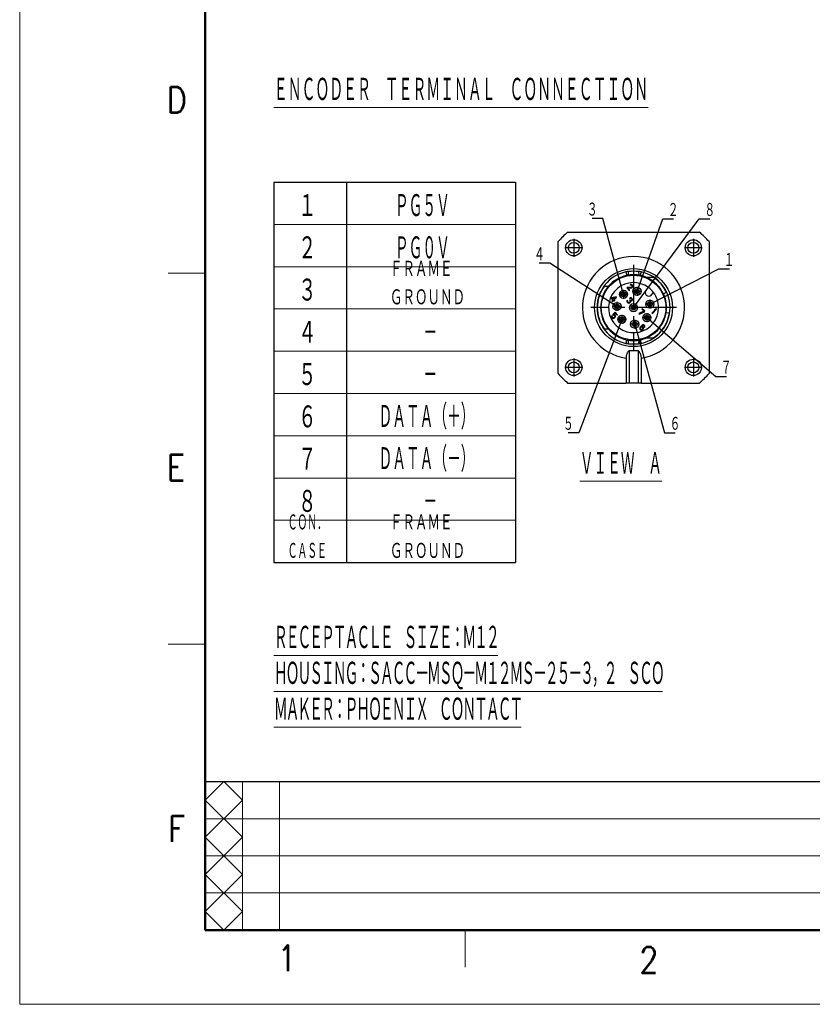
# Model space of a CAD drawing. Header units: millimetres. Extents: x 0 to 1300, y 0 to 891.
# Tile 1 of 146: x 0 to 320, y 0 to 398. Entities that reach past the tile are written whole.
import ezdxf

# ---------------------------------------------------------------- set-up
doc = ezdxf.new("R2010")
doc.units = ezdxf.units.MM
doc.header["$LTSCALE"] = 0.545669
doc.linetypes.add('CENTER', pattern=[50.8, 31.75, -6.35, 6.35, -6.35])
doc.layers.add('NoLayerName_001', color=7, linetype='Continuous')
doc.layers.add('NoLayerName_002', color=7, linetype='Continuous')
doc.styles.get("Standard").update_dxf_attribs({"font": 'txt', "bigfont": 'extfont2'})
doc.dimstyles.get("Standard").update_dxf_attribs({"dimtxt": 2.5, "dimasz": 2.5, "dimexe": 1, "dimexo": 1, "dimtad": 1, "dimdec": 3, "dimzin": 0, "dimdsep": 46, "dimtxsty": 'Standard', "dimcen": 2.5, "dimadec": 3, "dimazin": 0, "dimtfac": 0.75, "dimtdec": 3, "dimtmove": 0, "dimatfit": 3, "dimfxl": 1, "dimarcsym": 0})

# ---------------------------------------------------------------- blocks, each defined once
blk = doc.blocks.new('JZB_0015')
at = {"layer": 'NoLayerName_001', "color": 7, "linetype": 'Continuous', "lineweight": 25}
for p, q in [((3.85, 61), (57.15, 61)), ((0, 3.85), (0, 57.15)), ((61, 57.15), (61, 3.85)), ((29.27, 39.85), (29.09, 39.73)), ((29.53, 39.88), (29.27, 39.85)), ((29.72, 39.84), (29.53, 39.88)), ((29.95, 39.67), (29.72, 39.84)), ((38.59, 42.7), (35.79, 42.7)), ((20.31, 39.04), (18.61, 39.04)), ((27.92, 38.62), (27.74, 38.44)), ((27.74, 38.44), (28.77, 37.4)), ((29.65, 38.73), (27.92, 38.62)), ((28.15, 38.39), (29.68, 38.48)), ((28.96, 37.58), (28.15, 38.39)), ((28.77, 37.4), (28.96, 37.58)), ((29.09, 39.73), (29.23, 39.59)), ((29.23, 39.59), (29.4, 39.64)), ((29.4, 39.64), (29.56, 39.63)), ((29.56, 39.63), (29.74, 39.52)), ((29.85, 38.82), (29.65, 38.73)), ((29.68, 38.48), (29.85, 38.53)), ((29.74, 39.52), (29.86, 39.4)), ((29.92, 38.9), (29.85, 38.82)), ((29.85, 38.53), (30.02, 38.65)), ((29.86, 39.4), (29.96, 39.22)), ((29.98, 39.06), (29.92, 38.9)), ((30.07, 39.56), (29.95, 39.67)), ((29.96, 39.22), (29.98, 39.06)), ((30.02, 38.65), (30.1, 38.72)), ((30.2, 39.35), (30.07, 39.56)), ((30.1, 38.72), (30.21, 38.9)), ((30.25, 39.16), (30.2, 39.35)), ((30.21, 38.9), (30.25, 39.16)), ((36.55, 38.62), (35.59, 37.66)), ((37.66, 35.59), (38.62, 36.55)), ((42.55, 36.12), (43.77, 36.69)), ((21.74, 34.51), (21.52, 34.29)), ((21.52, 34.29), (22.21, 33.61)), ((22.21, 33.61), (21.69, 33.1)), ((21.69, 33.1), (21.86, 32.93)), ((23.42, 34.82), (21.74, 34.51)), ((21.86, 32.93), (22.38, 33.44)), ((21.94, 34.31), (23.12, 34.53)), ((22.43, 33.83), (21.94, 34.31)), ((22.38, 33.44), (22.66, 33.16)), ((23.12, 34.53), (22.43, 33.83)), ((22.6, 33.66), (23.59, 34.65)), ((22.88, 33.38), (22.6, 33.66)), ((22.66, 33.16), (22.88, 33.38)), ((23.59, 34.65), (23.42, 34.82)), ((27.89, 33.35), (27.84, 33.19)), ((27.84, 33.19), (27.85, 33.03)), ((27.85, 33.03), (27.89, 32.84)), ((27.97, 33.49), (27.89, 33.35)), ((27.89, 32.84), (27.97, 32.69)), ((28.11, 33.35), (27.97, 33.49)), ((27.97, 32.69), (28.2, 32.46)), ((28.05, 33.12), (28.07, 33.25)), ((28.07, 33.02), (28.05, 33.12)), ((28.07, 33.25), (28.11, 33.35)), ((28.18, 32.84), (28.07, 33.02)), ((28.35, 32.67), (28.18, 32.84)), ((28.2, 32.46), (28.35, 32.38)), ((28.53, 32.57), (28.35, 32.67)), ((28.35, 32.38), (28.53, 32.34)), ((28.62, 32.55), (28.53, 32.57)), ((28.53, 32.34), (28.69, 32.33)), ((28.75, 32.56), (28.62, 32.55)), ((28.69, 32.33), (28.86, 32.38)), ((28.86, 32.61), (28.75, 32.56)), ((28.98, 33.59), (28.83, 33.44)), ((28.83, 33.44), (28.95, 33.32)), ((29, 32.75), (28.86, 32.61)), ((28.86, 32.38), (29, 32.46)), ((29.09, 34.5), (28.92, 34.38)), ((28.92, 34.38), (29.06, 34.24)), ((28.95, 33.32), (29.08, 33.12)), ((29.09, 33.47), (28.98, 33.59)), ((29.09, 32.96), (29, 32.75)), ((29, 32.46), (29.15, 32.61)), ((29.06, 34.24), (29.23, 34.29)), ((29.08, 33.12), (29.09, 32.96)), ((29.35, 34.53), (29.09, 34.5)), ((29.34, 33.37), (29.09, 33.47)), ((29.15, 32.61), (29.26, 32.79)), ((29.23, 34.29), (29.39, 34.28)), ((29.25, 33.17), (29.47, 33.17)), ((29.32, 32.95), (29.25, 33.17)), ((29.26, 32.79), (29.32, 32.95)), ((29.47, 33.39), (29.34, 33.37)), ((29.54, 34.49), (29.35, 34.53)), ((29.39, 34.28), (29.57, 34.17)), ((29.67, 33.48), (29.47, 33.39)), ((29.47, 33.17), (29.64, 33.22)), ((29.78, 34.33), (29.54, 34.49)), ((29.57, 34.17), (29.68, 34.06)), ((29.64, 33.22), (29.81, 33.34)), ((29.75, 33.55), (29.67, 33.48)), ((29.68, 34.06), (29.79, 33.88)), ((29.8, 33.72), (29.75, 33.55)), ((29.83, 34.27), (29.78, 34.33)), ((29.79, 33.88), (29.8, 33.72)), ((29.81, 33.34), (29.89, 33.41)), ((30, 34.03), (29.83, 34.27)), ((29.89, 33.41), (30.01, 33.59)), ((30.04, 33.85), (30, 34.03)), ((30.01, 33.59), (30.04, 33.85)), ((23.08, 28.6), (22.13, 27.65)), ((22.45, 27.69), (23.04, 28.28)), ((23.04, 28.28), (23.87, 27.45)), ((24.05, 27.63), (23.08, 28.6)), ((34.72, 29.02), (32.6, 28.06)), ((32.6, 28.06), (32.77, 27.88)), ((32.77, 27.88), (34.89, 28.85)), ((34.04, 30.07), (33.85, 29.89)), ((33.85, 29.89), (34.72, 29.02)), ((35.07, 29.03), (34.04, 30.07)), ((34.89, 28.85), (35.07, 29.03)), ((39.35, 29.69), (37.92, 28.26)), ((37.92, 28.26), (38.09, 28.08)), ((38.09, 28.08), (39.82, 29.81)), ((39.21, 29.9), (38.92, 29.6)), ((38.92, 29.6), (39.35, 29.69)), ((39.64, 29.98), (39.21, 29.9)), ((39.82, 29.81), (39.64, 29.98)), ((44.96, 28.21), (43.63, 28.42)), ((21.71, 27.11), (21.65, 26.88)), ((21.65, 26.88), (21.68, 26.63)), ((21.68, 26.63), (21.78, 26.45)), ((21.8, 27.32), (21.71, 27.11)), ((21.78, 26.45), (21.96, 26.28)), ((21.97, 27.15), (21.8, 27.32)), ((21.88, 26.94), (21.97, 27.15)), ((21.89, 26.78), (21.88, 26.94)), ((21.97, 26.63), (21.89, 26.78)), ((21.96, 26.28), (22.13, 26.17)), ((22.14, 26.46), (21.97, 26.63)), ((22.13, 27.65), (22.33, 27.45)), ((22.13, 26.17), (22.39, 26.14)), ((22.29, 26.38), (22.14, 26.46)), ((22.45, 26.37), (22.29, 26.38)), ((22.33, 27.45), (22.55, 27.44)), ((22.39, 26.14), (22.62, 26.2)), ((22.71, 27.66), (22.45, 27.69)), ((22.62, 26.42), (22.45, 26.37)), ((22.55, 27.44), (22.7, 27.37)), ((22.75, 26.51), (22.62, 26.42)), ((22.62, 26.2), (22.86, 26.33)), ((22.7, 27.37), (22.87, 27.19)), ((22.89, 27.55), (22.71, 27.66)), ((22.83, 26.58), (22.75, 26.51)), ((22.91, 26.72), (22.83, 26.58)), ((22.86, 26.33), (23.01, 26.47)), ((22.87, 27.19), (22.95, 27.04)), ((23.06, 27.38), (22.89, 27.55)), ((22.96, 26.88), (22.91, 26.72)), ((22.95, 27.04), (22.96, 26.88)), ((23.01, 26.47), (23.13, 26.71)), ((23.16, 27.2), (23.06, 27.38)), ((23.13, 26.71), (23.2, 26.95)), ((23.2, 26.95), (23.16, 27.2)), ((23.87, 27.45), (24.05, 27.63)), ((18.61, 21.96), (20.31, 21.96)), ((33.04, 22.34), (32.98, 22.11)), ((32.98, 22.11), (33.01, 21.85)), ((33.01, 21.85), (33.12, 21.67)), ((33.16, 22.58), (33.04, 22.34)), ((33.12, 21.67), (33.26, 21.53)), ((33.39, 22.87), (33.16, 22.58)), ((33.21, 22.17), (33.26, 22.33)), ((33.22, 22.01), (33.21, 22.17)), ((33.27, 21.88), (33.22, 22.01)), ((33.26, 22.33), (33.34, 22.47)), ((33.26, 21.53), (33.44, 21.42)), ((33.47, 21.68), (33.27, 21.88)), ((33.34, 22.47), (33.45, 22.58)), ((33.65, 23.12), (33.39, 22.87)), ((33.44, 21.42), (33.69, 21.39)), ((33.45, 22.58), (33.59, 22.66)), ((33.6, 21.63), (33.47, 21.68)), ((33.59, 22.66), (33.72, 22.68)), ((33.76, 21.62), (33.6, 21.63)), ((33.93, 23.35), (33.65, 23.12)), ((33.69, 21.39), (33.93, 21.45)), ((33.72, 22.91), (33.79, 22.98)), ((34.04, 22.88), (33.72, 22.91)), ((33.72, 22.68), (33.88, 22.67)), ((33.92, 21.67), (33.76, 21.62)), ((33.79, 22.98), (34.04, 23.17)), ((33.88, 22.67), (34.01, 22.62)), ((34.06, 21.75), (33.92, 21.67)), ((34.17, 23.48), (33.93, 23.35)), ((33.93, 21.45), (34.17, 21.57)), ((34.01, 22.62), (34.21, 22.42)), ((34.04, 23.17), (34.18, 23.25)), ((34.22, 22.77), (34.04, 22.88)), ((34.17, 21.86), (34.06, 21.75)), ((34.41, 23.54), (34.17, 23.48)), ((34.25, 22), (34.17, 21.86)), ((34.17, 21.57), (34.35, 21.76)), ((34.18, 23.25), (34.35, 23.3)), ((34.21, 22.42), (34.26, 22.29)), ((34.36, 22.63), (34.22, 22.77)), ((34.27, 22.13), (34.25, 22)), ((34.26, 22.29), (34.27, 22.13)), ((34.35, 23.3), (34.51, 23.29)), ((34.35, 21.76), (34.48, 22)), ((34.47, 22.45), (34.36, 22.63)), ((34.66, 23.5), (34.41, 23.54)), ((34.5, 22.2), (34.47, 22.45)), ((34.48, 22), (34.5, 22.2)), ((34.51, 23.29), (34.63, 23.24)), ((34.63, 23.24), (34.8, 23.07)), ((34.84, 23.4), (34.66, 23.5)), ((34.8, 23.07), (34.85, 22.95)), ((34.86, 22.79), (34.81, 22.62)), ((34.81, 22.62), (34.96, 22.48)), ((34.96, 23.28), (34.84, 23.4)), ((34.85, 22.95), (34.86, 22.79)), ((35.06, 23.1), (34.96, 23.28)), ((34.96, 22.48), (35.04, 22.61)), ((35.04, 22.61), (35.1, 22.85)), ((35.1, 22.85), (35.06, 23.1)), ((28.67, 13.2), (28.67, 0)), ((32.33, 13.2), (32.33, 0)), ((27.45, 10.1), (27.45, 0)), ((33.55, 10.1), (33.55, 0)), ((3.85, 0), (27.45, 0)), ((28.67, 0), (27.45, 0)), ((32.33, 0), (28.67, 0)), ((33.55, 0), (32.33, 0)), ((33.55, 0), (57.15, 0))]:
    blk.add_line(p, q, dxfattribs=at)
for centre, radius in [((6.34, 54.66), 3.29), ((6.34, 54.66), 2.2), ((54.66, 54.66), 3.29), ((54.66, 54.66), 2.2), ((30.5, 30.5), 15.75), ((30.5, 30.5), 13.05), ((26.46, 35.86), 1.65), ((26.46, 35.86), 0.976), ((31.9, 37.06), 1.65), ((31.9, 37.06), 0.976), ((23.81, 30.97), 1.65), ((23.81, 30.97), 0.976), ((30.5, 30.5), 1.65), ((37.06, 31.9), 1.65), ((37.06, 31.9), 0.976), ((30.5, 30.5), 0.976), ((35.86, 26.46), 1.65), ((25.76, 25.76), 1.65), ((25.76, 25.76), 0.976), ((30.97, 23.81), 1.65), ((30.97, 23.81), 0.976), ((35.86, 26.46), 0.976), ((6.34, 6.34), 3.29), ((6.34, 6.34), 2.2), ((54.66, 6.34), 3.29), ((54.66, 6.34), 2.2)]:
    blk.add_circle(centre, radius, dxfattribs=at)
for centre, radius, start, end in [((30.5, 30.5), 40.5, 131.148, 138.852), ((30.5, 30.5), 40.5, 41.148, 48.852), ((30.5, 30.5), 13.3, 77.8305, 102.1695), ((30.5, 30.5), 13.3, 102.1695, 140.0438), ((30.5, 30.5), 10.13, 53.3129, 0), ((30.5, 30.5), 13.3, 66.5534, 77.8305), ((30.5, 30.5), 13.3, 25, 66.5534), ((30.5, 30.5), 14.64, 25, 56.4427), ((30.5, 30.5), 14.64, 144.3147, 215.6853), ((30.5, 30.5), 13.3, 140.0438, 219.9562), ((36.62, 36.62), 1.46, 135, 315), ((30.5, 30.5), 10.13, 36.6871, 53.3129), ((30.5, 30.5), 10.13, 0, 36.6871), ((30.5, 30.5), 13.3, 351, 25), ((30.5, 30.5), 14.64, 303.5573, 351), ((30.5, 30.5), 13.3, 330, 351), ((30.5, 30.5), 13.3, 219.9562, 257.8305), ((30.5, 30.5), 13.3, 293.4466, 330), ((30.5, 30.5), 13.3, 257.8305, 282.1695), ((30.5, 30.5), 13.3, 282.1695, 293.4466), ((30.5, 30.5), 17.4, 263.9629, 276.0371), ((30.5, 30.5), 40.5, 221.148, 228.852), ((30.5, 30.5), 40.5, 311.148, 318.852)]:
    blk.add_arc(centre, radius, start, end, dxfattribs=at)
at = {"layer": 'NoLayerName_001', "color": 2, "linetype": 'Continuous', "lineweight": 25}
for centre, radius, start, end in [((30.5, 30.5), 20.63, 278.5029, 261.4971), ((30.5, 30.5), 14.77, 102.1695, 257.8305), ((29.1, 37), 8.12, 94.2115, 102.1679), ((30.5, 17.89), 27.28, 85.7901, 94.1998), ((31.91, 37.04), 8.08, 77.8168, 85.7893), ((30.5, 30.5), 14.77, 282.1695, 77.8305), ((29.09, 23.96), 8.08, 257.8168, 265.7893), ((31.9, 24), 8.12, 274.2115, 282.1679), ((30.5, 43.11), 27.28, 265.7901, 274.1998)]:
    blk.add_arc(centre, radius, start, end, dxfattribs=at)
for points, knots in [([(27.39, 44.94), (27.43, 44.74), (27.51, 44.38), (27.6, 43.97), (27.66, 43.69), (27.68, 43.56), (27.7, 43.5)], [0, 0, 0, 0, 0.616309, 1.081822, 1.275839, 1.469856, 1.469856, 1.469856, 1.469856]), ([(28.27, 43.61), (28.29, 43.67), (28.34, 43.78), (28.37, 43.97), (28.42, 44.22), (28.46, 44.59), (28.49, 44.91), (28.5, 45.1)], [0, 0, 0, 0, 0.178193, 0.367163, 0.569026, 0.939158, 1.508934, 1.508934, 1.508934, 1.508934]), ([(32.5, 45.1), (32.52, 44.91), (32.54, 44.6), (32.59, 44.22), (32.63, 43.96), (32.66, 43.77), (32.71, 43.66), (32.73, 43.61)], [0, 0, 0, 0, 0.568287, 0.938213, 1.141478, 1.362604, 1.508376, 1.508376, 1.508376, 1.508376]), ([(33.3, 43.5), (33.32, 43.56), (33.34, 43.69), (33.4, 43.97), (33.49, 44.38), (33.57, 44.74), (33.61, 44.94)], [0, 0, 0, 0, 0.194017, 0.388034, 0.853547, 1.469856, 1.469856, 1.469856, 1.469856]), ([(27.7, 17.5), (27.68, 17.44), (27.66, 17.31), (27.6, 17.03), (27.51, 16.62), (27.43, 16.26), (27.39, 16.06)], [0, 0, 0, 0, 0.194017, 0.388034, 0.853547, 1.469856, 1.469856, 1.469856, 1.469856]), ([(28.5, 15.9), (28.48, 16.09), (28.46, 16.4), (28.41, 16.78), (28.37, 17.05), (28.34, 17.24), (28.29, 17.35), (28.27, 17.39)], [0, 0, 0, 0, 0.568287, 0.938213, 1.141478, 1.37782, 1.508359, 1.508359, 1.508359, 1.508359]), ([(32.73, 17.39), (32.71, 17.33), (32.66, 17.22), (32.61, 16.97), (32.56, 16.63), (32.52, 16.26), (32.51, 16.01), (32.5, 15.9)], [0, 0, 0, 0, 0.178193, 0.367163, 0.775241, 1.185085, 1.508909, 1.508909, 1.508909, 1.508909]), ([(33.61, 16.06), (33.57, 16.26), (33.49, 16.62), (33.4, 17.03), (33.34, 17.31), (33.32, 17.44), (33.3, 17.5)], [0, 0, 0, 0, 0.616309, 1.081822, 1.275839, 1.469856, 1.469856, 1.469856, 1.469856])]:
    blk.add_open_spline(points, degree=3, knots=knots, dxfattribs=at)
at = {"layer": 'NoLayerName_001', "color": 7, "linetype": 'Continuous', "lineweight": 25}
for points, knots in [([(35.79, 18.3), (35.94, 18.3), (36.25, 18.3), (36.71, 18.3), (37.17, 18.3), (37.64, 18.3), (38.11, 18.3), (38.43, 18.3), (38.59, 18.3)], [0, 0, 0, 0, 0.45565, 0.914976, 1.377774, 1.845664, 2.320264, 2.801364, 2.801364, 2.801364, 2.801364]), ([(28.67, 13.2), (28.58, 13.1), (28.4, 12.91), (28.18, 12.59), (27.97, 12.24), (27.79, 11.87), (27.64, 11.45), (27.53, 11.03), (27.46, 10.57), (27.46, 10.27), (27.45, 10.1)], [0, 0, 0, 0, 0.395319, 0.779662, 1.169314, 1.611977, 2.018489, 2.498444, 2.912726, 3.413267, 3.413267, 3.413267, 3.413267]), ([(32.33, 13.2), (32.42, 13.1), (32.6, 12.91), (32.83, 12.58), (33.04, 12.24), (33.22, 11.84), (33.37, 11.43), (33.48, 10.99), (33.54, 10.55), (33.54, 10.24), (33.55, 10.1)], [0, 0, 0, 0, 0.395319, 0.779662, 1.201169, 1.611981, 2.081755, 2.498448, 2.98891, 3.41327, 3.41327, 3.41327, 3.41327])]:
    blk.add_open_spline(points, degree=3, knots=knots, dxfattribs=at)
at = {"layer": 'NoLayerName_002', "color": 2, "linetype": 'CENTER', "lineweight": 25}
for p, q in [((6.34, 58.28), (6.34, 51.03)), ((54.66, 58.28), (54.66, 51.03)), ((9.97, 54.66), (2.72, 54.66)), ((58.28, 54.66), (51.03, 54.66)), ((30.5, 47.82), (30.5, 13.18)), ((28.27, 35.86), (24.65, 35.86)), ((26.46, 37.67), (26.46, 34.05)), ((33.71, 37.06), (30.08, 37.06)), ((31.9, 38.88), (31.9, 35.25)), ((23.81, 32.78), (23.81, 29.16)), ((38.88, 31.9), (35.25, 31.9)), ((37.06, 33.71), (37.06, 30.08)), ((47.82, 30.5), (13.18, 30.5)), ((25.62, 30.97), (21.99, 30.97)), ((35.86, 28.27), (35.86, 24.65)), ((27.57, 25.76), (23.94, 25.76)), ((25.76, 27.57), (25.76, 23.94)), ((30.97, 25.62), (30.97, 21.99)), ((37.67, 26.46), (34.05, 26.46)), ((32.78, 23.81), (29.16, 23.81)), ((6.34, 9.97), (6.34, 2.72)), ((54.66, 9.97), (54.66, 2.72)), ((9.97, 6.34), (2.72, 6.34)), ((58.28, 6.34), (51.03, 6.34))]:
    blk.add_line(p, q, dxfattribs=at)

msp = doc.modelspace()

# ---------------------------------------------------------------- linework, layer by layer
at = {"layer": 'NoLayerName_001', "color": 7, "linetype": 'Continuous', "lineweight": 13}
for p, q in [((0, 0), (0, 891)), ((1260, 0), (0, 0))]:
    msp.add_line(p, q, dxfattribs=at)
at = {"layer": 'NoLayerName_001', "color": 7, "linetype": 'Continuous', "lineweight": 50}
for p, q in [((75, 30), (75, 861)), ((1230, 30), (75, 30))]:
    msp.add_line(p, q, dxfattribs=at)
at = {"layer": 'NoLayerName_001', "color": 7, "linetype": 'Continuous', "lineweight": 25}
for p, q in [((102.72306559, 332.23886387), (102.72306559, 178.5188679)), ((102.72306559, 332.23886387), (200.32306303, 332.23886387)), ((102.72306559, 332.23886387), (109.84519302, 332.23886387)), ((132.00306482, 332.23886387), (132.00306482, 178.5188679)), ((200.32306303, 332.23886387), (200.32306303, 178.5188679)), ((102.72306559, 178.5188679), (200.32306303, 178.5188679)), ((75, 90), (1230, 90))]:
    msp.add_line(p, q, dxfattribs=at)
at = {"layer": 'NoLayerName_001', "color": 2, "linetype": 'Continuous', "lineweight": 13}
for p, q in [((102.72306559, 315.15886432), (200.32306303, 315.15886432)), ((60, 295.5), (75, 295.5)), ((102.72306559, 298.07886477), (200.32306303, 298.07886477)), ((102.72306559, 280.99886522), (200.32306303, 280.99886522)), ((102.72306559, 263.91886566), (200.32306303, 263.91886566)), ((102.72306559, 246.83886611), (200.32306303, 246.83886611)), ((102.72306559, 229.75886656), (200.32306303, 229.75886656)), ((102.72306559, 212.67886701), (200.32306303, 212.67886701)), ((102.72306559, 195.59886746), (200.32306303, 195.59886746)), ((75, 145.5), (60, 145.5)), ((75, 82.5), (82.5, 90)), ((82.5, 90), (90, 82.5)), ((90, 30), (90, 90)), ((105, 90), (105, 30)), ((90, 67.5), (75, 82.5)), ((75, 67.5), (90, 82.5)), ((375, 75), (75, 75)), ((75, 67.5), (90, 52.5)), ((75, 52.5), (90, 67.5)), ((75, 60), (375, 60)), ((90, 37.5), (75, 52.5)), ((75, 37.5), (90, 52.5)), ((375, 45), (75, 45)), ((75, 37.5), (82.5, 30)), ((82.5, 30), (90, 37.5)), ((180, 30), (180, 15))]:
    msp.add_line(p, q, dxfattribs=at)

# ---------------------------------------------------------------- block references
at = {"layer": 'NoLayerName_001'}
msp.add_blockref('JZB_0015', (217.56694031, 251.0526123), dxfattribs=at)

# ---------------------------------------------------------------- texts
at = {"layer": 'NoLayerName_001', "color": 3, "lineweight": 13, "attachment_point": 7}
for s, insert, char_height in [('\\A1;\\W0.5000;\\LＥＮＣＯＤＥＲ\u3000ＴＥＲＭＩＮＡＬ\u3000ＣＯＮＮＥＣＴＩＯＮ\\l', (102.72306559, 364.47436178), 10.1824359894), ('\\A1;\\W0.6667;１', (112.5320654, 317.59886426), 10.064581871), ('\\A1;\\W0.5000;ＰＧ５Ｖ', (151.67006568, 317.59886426), 10.064581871), ('\\A1;\\W0.6667;２', (112.5320654, 300.5188647), 10.064581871), ('\\A1;\\W0.5000;ＰＧ０Ｖ', (151.67006568, 300.5188647), 10.064581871), ('\\A1;\\W0.6667;ＦＲＡＭＥ\\PＧＲＯＵＮＤ', (149.59963647, 282.21886515), 6.9014277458), ('\\A1;\\W0.6667;３', (112.5320654, 283.43886515), 10.064581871), ('\\A1;\\W0.6667;４', (112.5320654, 266.3588656), 10.064581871), ('\\A1;\\W0.5000;－', (163.14368931, 266.3588656), 10.064581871), ('\\A1;\\W0.6667;５', (112.5320654, 249.27886605), 10.064581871), ('\\A1;\\W0.5000;－', (163.14368931, 249.27886605), 10.064581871), ('\\A1;\\W0.5000;ＤＡＴＡ（＋）', (145.02744166, 232.1988665), 10.064581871), ('\\A1;\\W0.6667;６', (112.5320654, 232.1988665), 10.064581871), ('\\A1;\\W0.5000;ＤＡＴＡ（－）', (145.02744166, 215.11886694), 10.064581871), ('\\A1;\\W0.6667;７', (112.5320654, 215.11886694), 10.064581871), ('\\A1;\\W0.5000;\\LＶＩＥＷ\u3000Ａ\\l', (226.32743926, 213.41130553), 10.064581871), ('\\A1;\\W0.6667;８', (112.5320654, 198.03886739), 10.064581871), ('\\A1;\\W0.5000;－', (163.14368931, 198.03886739), 10.064581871), ('\\A1;\\W0.5000;ＣＯＮ．\\PＣＡＳＥ', (108.27618505, 179.73886784), 6.9014277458), ('\\A1;\\W0.6667;ＦＲＡＭＥ\\PＧＲＯＵＮＤ', (149.59963647, 179.73886784), 6.9014277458)]:
    msp.add_mtext(s, dxfattribs=dict(at, insert=insert, char_height=char_height))
at = {"layer": 'NoLayerName_001', "color": 2, "lineweight": 13, "char_height": 10.5, "attachment_point": 7}
for s, insert in [('\\A1;\\W0.8600;D', (59.332911, 360.210798)), ('\\A1;\\W0.8600;E', (59.45463, 211.664961)), ('\\A1;\\W0.8600;F', (59.937006, 65.643705)), ('\\A1;\\W0.8600;1', (104.096121, 13.352208)), ('\\A1;\\W0.8600;2', (250.357422, 12.678192))]:
    msp.add_mtext(s, dxfattribs=dict(at, insert=insert))
at = {"layer": 'NoLayerName_001', "color": 3, "linetype": 'Continuous', "lineweight": 13, "char_height": 5.9397539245, "line_spacing_factor": 0.742857}
for s, insert, attachment_point in [('\\A1;\\W0.6667;３', (233.55308378, 318.16521212), 9), ('\\A1;\\W0.6667;２', (261.91012063, 318.0323937), 7), ('\\A1;\\W0.6667;８', (276.68161599, 318.0323937), 7), ('\\A1;\\W0.6667;４', (212.19570908, 300.11228509), 9), ('\\A1;\\W0.6667;１', (284.5125424, 297.81194499), 7), ('\\A1;\\W0.6667;７', (283.29809753, 254.27815231), 7), ('\\A1;\\W0.6667;５', (223.90764309, 231.60722549), 9), ('\\A1;\\W0.6667;６', (262.63209861, 231.60722549), 7)]:
    msp.add_mtext(s, dxfattribs=dict(at, insert=insert, attachment_point=attachment_point))
at = {"layer": 'NoLayerName_001', "color": 3, "lineweight": 13, "insert": (102.72306559, 114.00795949), "char_height": 10.1824359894, "attachment_point": 7, "line_spacing_factor": 0.854167}
msp.add_mtext('\\A1;\\W0.5000;\\T0.8333;\\LＲＥＣＥＰＴＡＣＬＥ\u3000ＳＩＺＥ：Ｍ１２\\l\\P\\LＨＯＵＳＩＮＧ：ＳＡＣＣ－ＭＳＱ－Ｍ１２ＭＳ－２５－３，２\u3000ＳＣＯ\\l\\P\\LＭＡＫＥＲ：ＰＨＯＥＮＩＸ\u3000ＣＯＮＴＡＣＴ\\l', dxfattribs=at)

# ---------------------------------------------------------------- leaders
at = {"layer": 'NoLayerName_001', "color": 3, "linetype": 'Continuous', "lineweight": 13, "annotation_type": 0, "has_hookline": 1, "text_width": 2.26287654}
for points, hookline_direction in [([(244.02875792, 286.91145143), (235.59231091, 317.54021212), (234.17808378, 317.54021212)], 1), ([(248.06693662, 281.5526073), (274.64238886, 317.4073937), (276.05661599, 317.4073937)], 0), ([(249.46202403, 288.11597752), (259.87089351, 317.4073937), (261.28512063, 317.4073937)], 0), ([(241.37328202, 282.02067322), (214.2349362, 299.48728509), (212.82070908, 299.48728509)], 1), ([(254.63030685, 282.9476947), (282.47331527, 297.18694499), (283.8875424, 297.18694499)], 0), ([(243.32225024, 276.80792092), (225.94687022, 230.98222549), (224.53264309, 230.98222549)], 1), ([(248.53500255, 274.85895269), (260.59287149, 230.98222549), (262.00709861, 230.98222549)], 0), ([(253.42578075, 277.5144286), (281.2588704, 253.65315231), (282.67309753, 253.65315231)], 0)]:
    msp.add_leader(points, dimstyle='Standard', override={"dimtxt": 5.939754, "dimasz": 1.414227, "dimldrblk": 'DOT'}, dxfattribs=dict(at, hookline_direction=hookline_direction))

doc.saveas('drawing.dxf')
